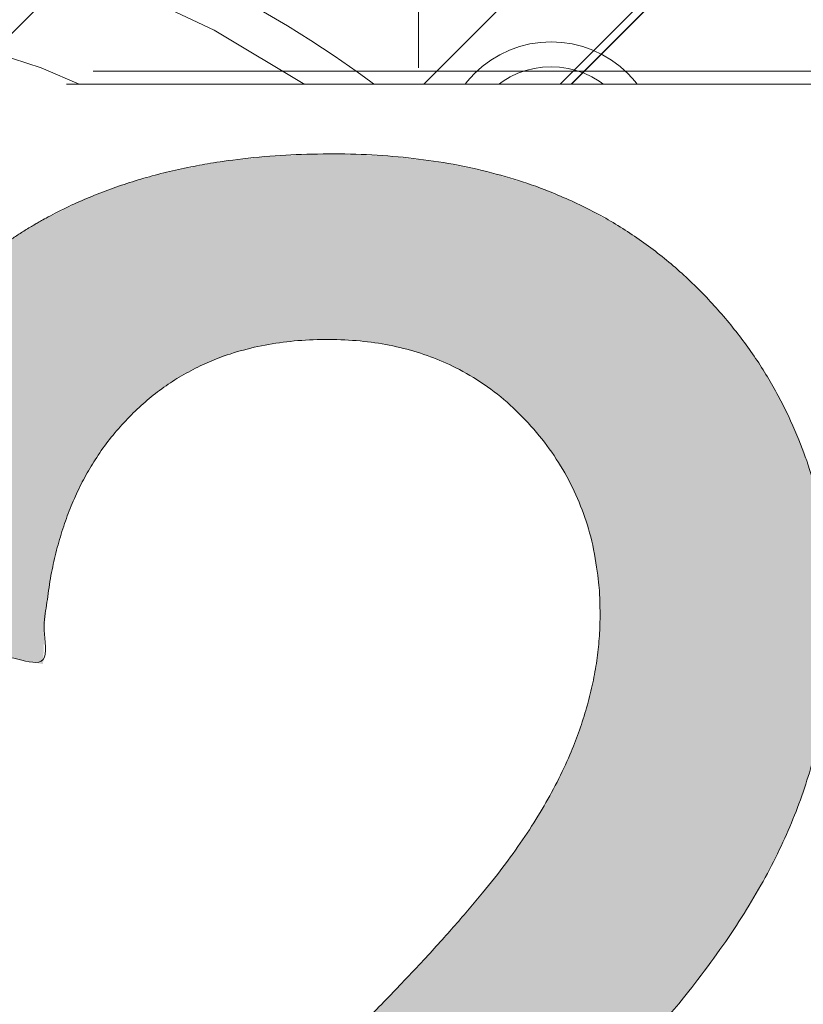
# Model space of a CAD drawing. Header units: inches. Extents: x -416 to -272, y -73 to 47.
# Tile 150 of 206: x -280.3 to -279.13, y -21.79 to -20.33. Entities that reach past the tile are written whole.
import ezdxf

# ---------------------------------------------------------------- set-up
doc = ezdxf.new("R2010")
doc.units = ezdxf.units.IN
doc.header["$LTSCALE"] = 32
doc.header["$MEASUREMENT"] = 0
doc.linetypes.add('Dash Style-1', pattern=[0.083328, 0.041656, -0.041672])
for name, color, linetype, lineweight in [('Black', 7, 'Continuous', 18), ('DashLine', 7, 'Continuous', 13), ('DashLineFill', 7, 'Dash Style-1', 13), ('Drawing', 7, 'Continuous', 18), ('Metal-DeskStructure', 7, 'Continuous', 13), ('None', 7, 'Continuous', 18), ('Plastic-BracketCover', 7, 'Continuous', 13), ('SolidLine', 7, 'Continuous', 15), ('Wood_1-H', 7, 'Continuous', 13)]:
    doc.layers.add(name, color=color, linetype=linetype, lineweight=lineweight)
pattern_1 = [(45, (0, 0), (-1.61301565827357, 1.935715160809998), []), (45, (-1.0608, 1.0608), (-0.4723460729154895, 0.4167612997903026), [])]

# ---------------------------------------------------------------- blocks, each defined once
blk = doc.blocks.new('Group-45')
at = {"layer": 'Plastic-BracketCover', "color": 7}
for points, knots in [([(1.38164285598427, 0.884128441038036), (1.463766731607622, 0.884128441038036), (1.549581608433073, 0.884128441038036), (1.553272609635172, 0.8804374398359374), (1.555118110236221, 0.8730554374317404), (1.55696180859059, 0.8619824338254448), (1.55696180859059, 0.8453729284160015), (1.555118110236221, 0.8342999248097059), (1.553272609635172, 0.8269179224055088), (1.549581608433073, 0.8232269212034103), (1.463766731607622, 0.8232269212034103), (1.38164285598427, 0.8232269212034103), (1.255227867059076, 0.7604808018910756), (1.128812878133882, 0.6977346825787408), (1.119585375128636, 0.6940436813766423), (1.112203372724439, 0.692198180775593), (1.106666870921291, 0.6958891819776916), (1.104821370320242, 0.7106531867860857), (1.104821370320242, 0.7327991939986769), (1.106666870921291, 0.7457176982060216), (1.10851237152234, 0.7530997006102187), (1.114048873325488, 0.7567907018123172), (1.117739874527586, 0.7586362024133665), (1.181408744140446, 0.789086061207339), (1.245077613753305, 0.8195359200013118), (1.263532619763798, 0.8287634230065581), (1.304133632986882, 0.8453729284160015), (1.324432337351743, 0.8546004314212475), (1.324432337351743, 0.8555231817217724), (1.324432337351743, 0.856445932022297), (1.28383402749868, 0.871209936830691), (1.246923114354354, 0.8896649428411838), (1.18233149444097, 0.9201148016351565), (1.117739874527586, 0.9505646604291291), (1.114048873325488, 0.9524101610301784), (1.10851237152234, 0.9561011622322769), (1.106666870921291, 0.963483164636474), (1.104821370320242, 0.9745561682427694), (1.104821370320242, 0.9967021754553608), (1.107589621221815, 1.016079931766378), (1.121430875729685, 1.013311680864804), (1.128812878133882, 1.009620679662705), (1.255227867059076, 0.9468745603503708), (1.38164285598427, 0.884128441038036)], [0, 0, 0, 0.05246714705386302, 0.05482524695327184, 0.05718334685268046, 0.05954144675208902, 0.06189954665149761, 0.06484717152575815, 0.06779479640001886, 0.07074242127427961, 0.07369004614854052, 0.1392739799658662, 0.1392739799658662, 0.251980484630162, 0.251980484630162, 0.259917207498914, 0.267853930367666, 0.2757906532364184, 0.2837273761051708, 0.2916640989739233, 0.2996008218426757, 0.307537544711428, 0.31547426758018, 0.31547426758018, 0.4512108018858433, 0.4512108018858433, 0.4908944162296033, 0.5305780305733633, 0.5305780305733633, 0.5322202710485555, 0.5322202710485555, 0.6091019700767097, 0.6091019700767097, 0.7421406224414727, 0.7421406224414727, 0.7498287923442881, 0.7575169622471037, 0.7652051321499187, 0.7728933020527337, 0.7836567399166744, 0.8051836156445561, 0.8159470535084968, 0.8159470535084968, 1, 1, 1]), ([(1.132503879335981, 0.670086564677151), (1.139885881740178, 0.670086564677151), (1.149113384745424, 0.6682410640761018), (1.154649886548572, 0.6645500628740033), (1.15834088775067, 0.6608590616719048), (1.15834088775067, 0.5759669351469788), (1.15834088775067, 0.4947658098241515), (1.23400551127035, 0.4947658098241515), (1.309670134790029, 0.4947658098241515), (1.309670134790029, 0.5722759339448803), (1.309670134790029, 0.6516315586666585), (1.313361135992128, 0.655322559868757), (1.318897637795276, 0.6590135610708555), (1.328123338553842, 0.6608590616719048), (1.341041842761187, 0.6608590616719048), (1.350269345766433, 0.6590135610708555), (1.355805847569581, 0.655322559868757), (1.359496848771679, 0.6516315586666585), (1.359496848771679, 0.5722759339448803), (1.359496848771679, 0.4947658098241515), (1.452693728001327, 0.4947658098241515), (1.547736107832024, 0.4947658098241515), (1.553272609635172, 0.4910766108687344), (1.555118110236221, 0.4836946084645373), (1.55696180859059, 0.4726216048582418), (1.55696180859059, 0.4560120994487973), (1.555118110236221, 0.4449390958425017), (1.553272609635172, 0.4375570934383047), (1.547736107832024, 0.4338660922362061), (1.338274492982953, 0.4338660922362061), (1.117739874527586, 0.4338660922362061), (1.106666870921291, 0.4486300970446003), (1.106666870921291, 0.5565900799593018), (1.106666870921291, 0.6608590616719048), (1.11035787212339, 0.6645500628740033), (1.115894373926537, 0.6682410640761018), (1.126967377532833, 0.670086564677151), (1.132503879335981, 0.670086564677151)], [0, 0, 0, 0.005581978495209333, 0.01116395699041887, 0.0167459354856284, 0.02232791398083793, 0.1451300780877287, 0.1451300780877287, 0.2595592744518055, 0.2595592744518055, 0.3767794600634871, 0.3795704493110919, 0.3823614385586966, 0.3851524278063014, 0.3879434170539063, 0.3900366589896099, 0.3921299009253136, 0.3942231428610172, 0.3963163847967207, 0.4842315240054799, 0.4842315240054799, 0.5899392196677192, 0.5920324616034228, 0.5941257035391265, 0.5962189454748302, 0.598312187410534, 0.5999867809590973, 0.6016613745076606, 0.6033359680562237, 0.6050105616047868, 0.7933998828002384, 0.80512203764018, 0.8168441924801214, 0.9765556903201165, 0.9824167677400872, 0.988277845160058, 0.994138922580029, 1, 1, 1]), ([(1.237695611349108, 0.3644410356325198), (1.272760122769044, 0.3644410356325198), (1.326277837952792, 0.3422950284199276), (1.363187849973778, 0.3016940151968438), (1.385333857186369, 0.2426397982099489), (1.385333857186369, 0.1752790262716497), (1.385333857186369, 0.1503647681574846), (1.465612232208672, 0.1503647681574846), (1.549581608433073, 0.1503647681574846), (1.553272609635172, 0.1466755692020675), (1.555118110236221, 0.1392935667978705), (1.55696180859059, 0.1282205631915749), (1.55696180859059, 0.1116110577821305), (1.555118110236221, 0.1005380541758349), (1.553272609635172, 0.09315605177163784), (1.549581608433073, 0.08946505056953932), (1.339197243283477, 0.08946505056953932), (1.119585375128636, 0.08946505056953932), (1.106666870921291, 0.1042290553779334), (1.106666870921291, 0.161438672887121), (1.106666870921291, 0.2241847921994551), (1.11035787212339, 0.2500218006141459), (1.117739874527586, 0.2869300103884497), (1.139885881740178, 0.3238400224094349), (1.171259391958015, 0.3515225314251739), (1.213704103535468, 0.3644410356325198), (1.237695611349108, 0.3644410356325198)], [0, 0, 0, 0.06626756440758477, 0.13253512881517, 0.1988026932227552, 0.2650702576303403, 0.3039664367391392, 0.3039664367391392, 0.4292971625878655, 0.4350595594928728, 0.4408219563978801, 0.4465843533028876, 0.4523467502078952, 0.456956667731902, 0.4615665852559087, 0.4661765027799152, 0.4707864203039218, 0.728938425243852, 0.745073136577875, 0.7612078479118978, 0.8451067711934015, 0.8709223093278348, 0.8967378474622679, 0.922553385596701, 0.948368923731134, 0.9741844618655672, 1, 1, 1]), ([(1.243232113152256, 0.3016940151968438), (1.215549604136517, 0.3016940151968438), (1.178641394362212, 0.2813935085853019), (1.162031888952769, 0.2518673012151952), (1.156495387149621, 0.2204937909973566), (1.156495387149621, 0.1771245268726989), (1.156495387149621, 0.1503647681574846), (1.24600036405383, 0.1503647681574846), (1.335505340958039, 0.1503647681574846), (1.335505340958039, 0.1771245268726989), (1.335505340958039, 0.2297212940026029), (1.322586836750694, 0.2666295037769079), (1.296751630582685, 0.2906210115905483), (1.263532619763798, 0.3016940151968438), (1.243232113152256, 0.3016940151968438)], [0, 0, 0, 0.05309765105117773, 0.1061953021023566, 0.1592929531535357, 0.2123906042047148, 0.29793681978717, 0.29793681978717, 0.5840684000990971, 0.5840684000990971, 0.6696146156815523, 0.7522109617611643, 0.8348073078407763, 0.917403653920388, 1, 1, 1]), ([(1.545890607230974, 0.02645157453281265), (1.549581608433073, 0.02645157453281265), (1.553272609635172, 0.02460607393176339), (1.555118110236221, 0.01722587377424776), (1.55696180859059, 0.004307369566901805), (1.55696180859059, -0.01414763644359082), (1.555118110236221, -0.02522064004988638), (1.553272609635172, -0.03260264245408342), (1.547736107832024, -0.03629364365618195), (1.542199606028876, -0.03813914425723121), (1.489603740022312, -0.05843965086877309), (1.437007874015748, -0.07874015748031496), (1.418552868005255, -0.08612215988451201), (1.389024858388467, -0.1008843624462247), (1.366878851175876, -0.1230303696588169), (1.355805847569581, -0.1525583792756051), (1.355805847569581, -0.1922366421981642), (1.355805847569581, -0.2116143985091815), (1.450848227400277, -0.2116143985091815), (1.549581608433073, -0.2116143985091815), (1.553272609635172, -0.2153035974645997), (1.555118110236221, -0.2226855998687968), (1.55696180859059, -0.2337586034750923), (1.55696180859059, -0.2503681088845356), (1.555118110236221, -0.2614411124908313), (1.553272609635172, -0.2688231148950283), (1.549581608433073, -0.2725141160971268), (1.338274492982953, -0.2725141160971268), (1.117739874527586, -0.2725141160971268), (1.106666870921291, -0.2577501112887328), (1.106666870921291, -0.202385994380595), (1.106666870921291, -0.137794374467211), (1.10851237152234, -0.1156483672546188), (1.11035787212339, -0.1064208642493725), (1.114048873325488, -0.08058565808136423), (1.13434937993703, -0.03998464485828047), (1.163877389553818, -0.01414763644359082), (1.202631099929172, 0.0006163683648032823), (1.246923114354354, 0.0006163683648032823), (1.28383312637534, -0.01230213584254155), (1.311515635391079, -0.03444814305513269), (1.329968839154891, -0.06766715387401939), (1.337350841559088, -0.08612215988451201), (1.342887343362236, -0.07504915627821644), (1.35765134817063, -0.05659415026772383), (1.377951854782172, -0.04183014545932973), (1.405634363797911, -0.0289116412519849), (1.422243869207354, -0.02152963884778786), (1.471148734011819, -0.001229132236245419), (1.520053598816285, 0.01907137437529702), (1.532972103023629, 0.02460607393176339), (1.544045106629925, 0.02645157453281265), (1.545890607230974, 0.02645157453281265)], [0, 0, 0, 0.004017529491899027, 0.008035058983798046, 0.01205258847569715, 0.01607011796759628, 0.02008764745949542, 0.02410517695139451, 0.02812270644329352, 0.03214023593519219, 0.03214023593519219, 0.07095094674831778, 0.07095094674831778, 0.08463415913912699, 0.09831737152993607, 0.1120005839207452, 0.1256837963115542, 0.138745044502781, 0.138745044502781, 0.202806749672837, 0.2052946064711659, 0.2077824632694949, 0.2102703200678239, 0.2127581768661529, 0.2147484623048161, 0.2167387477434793, 0.2187290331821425, 0.2207193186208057, 0.3326714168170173, 0.3396374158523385, 0.3466034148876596, 0.3918815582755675, 0.4075550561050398, 0.4232285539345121, 0.4232285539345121, 0.4666960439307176, 0.5101635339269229, 0.553631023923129, 0.5970985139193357, 0.640566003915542, 0.6840334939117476, 0.7275009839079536, 0.7709684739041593, 0.7709684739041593, 0.7980418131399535, 0.8251151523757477, 0.8521884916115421, 0.8792618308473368, 0.8792618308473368, 0.958132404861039, 0.958132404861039, 0.9790662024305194, 1, 1, 1])]:
    blk.add_open_spline(points, degree=2, knots=knots, dxfattribs=at)
blk = doc.blocks.new('1BRPFY-Leg_Plate (2D)')
at = {"layer": 'DashLineFill', "linetype": 'Continuous', "lineweight": 13}
h = blk.add_hatch(dxfattribs=at)
h.set_pattern_fill('Steel', color=253, style=0, pattern_type=2)
h.set_pattern_definition(pattern_1)
edge = h.paths.add_edge_path()
edge.add_arc((-1.704724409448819, 1.704724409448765), 0.1259842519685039, 90, 180, ccw=False)
edge.add_line((-1.704724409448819, 1.830708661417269), (1.704724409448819, 1.830708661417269))
edge.add_arc((1.704724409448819, 1.704724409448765), 0.1259842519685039, 0, 90, ccw=False)
edge.add_line((1.830708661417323, 1.704724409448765), (1.830708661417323, -1.704724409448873))
edge.add_arc((1.704724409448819, -1.704724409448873), 0.125984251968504, -89.99999999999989, 1.1368683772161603e-13, ccw=False)
edge.add_line((1.704724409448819, -1.830708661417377), (-1.704724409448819, -1.830708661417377))
edge.add_arc((-1.704724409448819, -1.704724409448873), 0.125984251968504, 180, 269.99999999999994, ccw=False)
edge.add_line((-1.830708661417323, -1.704724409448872), (-1.830708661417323, 1.704724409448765))
at = {"layer": 'SolidLine', "flags": 128}
for points in [[(1.279527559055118, 1.44094488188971), (1.295349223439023, 1.440167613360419), (1.31101851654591, 1.437843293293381), (1.326384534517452, 1.433994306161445), (1.341299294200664, 1.428657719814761), (1.355619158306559, 1.421884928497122), (1.369206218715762, 1.413741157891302), (1.381929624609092, 1.404304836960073), (1.393666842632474, 1.393666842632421), (1.404304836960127, 1.381929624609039), (1.413741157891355, 1.369206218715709), (1.421884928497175, 1.355619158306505), (1.428657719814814, 1.341299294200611), (1.433994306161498, 1.326384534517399), (1.437843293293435, 1.311018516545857), (1.440167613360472, 1.29534922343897), (1.440944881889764, 1.279527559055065), (1.440167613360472, 1.263705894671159), (1.437843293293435, 1.248036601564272), (1.433994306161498, 1.23267058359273), (1.428657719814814, 1.217755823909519), (1.421884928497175, 1.203435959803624), (1.413741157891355, 1.18984889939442), (1.404304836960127, 1.17712549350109), (1.393666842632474, 1.165388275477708), (1.381929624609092, 1.154750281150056), (1.369206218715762, 1.145313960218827), (1.355619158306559, 1.137170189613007), (1.341299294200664, 1.130397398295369), (1.326384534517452, 1.125060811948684), (1.31101851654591, 1.121211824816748), (1.295349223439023, 1.11888750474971), (1.279527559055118, 1.118110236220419), (1.263705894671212, 1.11888750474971), (1.248036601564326, 1.121211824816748), (1.232670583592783, 1.125060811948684), (1.217755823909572, 1.130397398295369), (1.203435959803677, 1.137170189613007), (1.189848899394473, 1.145313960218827), (1.177125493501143, 1.154750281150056), (1.165388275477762, 1.165388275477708), (1.154750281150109, 1.17712549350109), (1.14531396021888, 1.18984889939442), (1.137170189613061, 1.203435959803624), (1.130397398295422, 1.217755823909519), (1.125060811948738, 1.23267058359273), (1.121211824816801, 1.248036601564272), (1.118887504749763, 1.263705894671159), (1.118110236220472, 1.279527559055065), (1.118887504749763, 1.29534922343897), (1.121211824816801, 1.311018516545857), (1.125060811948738, 1.326384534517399), (1.130397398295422, 1.341299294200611), (1.137170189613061, 1.355619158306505), (1.14531396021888, 1.369206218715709), (1.154750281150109, 1.381929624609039), (1.165388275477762, 1.393666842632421), (1.177125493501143, 1.404304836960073), (1.189848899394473, 1.413741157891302), (1.203435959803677, 1.421884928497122), (1.217755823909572, 1.428657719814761), (1.232670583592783, 1.433994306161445), (1.248036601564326, 1.437843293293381), (1.263705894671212, 1.440167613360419)], [(0.7086614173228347, 0.9153543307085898), (0.728920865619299, 0.9143590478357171), (0.7489852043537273, 0.9113827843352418), (0.7686612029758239, 0.9064542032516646), (0.7877593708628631, 0.8996207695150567), (0.8060957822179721, 0.8909482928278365), (0.823493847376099, 0.8805202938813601), (0.8397860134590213, 0.868437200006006), (0.8548153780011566, 0.854815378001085), (0.8684372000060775, 0.8397860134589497), (0.8805202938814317, 0.8234938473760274), (0.8909482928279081, 0.8060957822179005), (0.8996207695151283, 0.7877593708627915), (0.9064542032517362, 0.7686612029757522), (0.9113827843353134, 0.7489852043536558), (0.9143590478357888, 0.7289208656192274), (0.9153543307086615, 0.7086614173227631), (0.9143590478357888, 0.6884019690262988), (0.9113827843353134, 0.6683376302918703), (0.9064542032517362, 0.6486616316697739), (0.8996207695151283, 0.6295634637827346), (0.8909482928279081, 0.6112270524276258), (0.8805202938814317, 0.5938289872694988), (0.8684372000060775, 0.5775368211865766), (0.8548153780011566, 0.5625074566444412), (0.8397860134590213, 0.5488856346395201), (0.823493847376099, 0.5368025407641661), (0.8060957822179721, 0.5263745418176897), (0.7877593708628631, 0.5177020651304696), (0.7686612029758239, 0.5108686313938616), (0.7489852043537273, 0.5059400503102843), (0.728920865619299, 0.502963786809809), (0.7086614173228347, 0.5019685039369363), (0.6884019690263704, 0.502963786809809), (0.668337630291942, 0.5059400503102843), (0.6486616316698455, 0.5108686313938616), (0.6295634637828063, 0.5177020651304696), (0.6112270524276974, 0.5263745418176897), (0.5938289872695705, 0.5368025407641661), (0.5775368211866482, 0.5488856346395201), (0.5625074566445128, 0.5625074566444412), (0.5488856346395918, 0.5775368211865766), (0.5368025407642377, 0.5938289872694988), (0.5263745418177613, 0.6112270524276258), (0.5177020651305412, 0.6295634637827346), (0.5108686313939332, 0.6486616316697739), (0.5059400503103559, 0.6683376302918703), (0.5029637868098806, 0.6884019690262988), (0.5019685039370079, 0.7086614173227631), (0.5029637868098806, 0.7289208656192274), (0.5059400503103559, 0.7489852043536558), (0.5108686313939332, 0.7686612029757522), (0.5177020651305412, 0.7877593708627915), (0.5263745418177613, 0.8060957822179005), (0.5368025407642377, 0.8234938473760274), (0.5488856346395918, 0.8397860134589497), (0.5625074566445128, 0.854815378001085), (0.5775368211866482, 0.868437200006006), (0.5938289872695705, 0.8805202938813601), (0.6112270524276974, 0.8909482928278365), (0.6295634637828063, 0.8996207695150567), (0.6486616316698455, 0.9064542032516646), (0.668337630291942, 0.9113827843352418), (0.6884019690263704, 0.9143590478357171)]]:
    blk.add_lwpolyline(points, close=True, dxfattribs=at)
at = {"layer": 'Plastic-BracketCover', "color": 7}
blk.add_blockref('Group-45', (0, 0), dxfattribs=at)
blk = doc.blocks.new('1BRPX8-Util_Bkt_Lg-F (2D)')
at = {"layer": 'DashLineFill', "linetype": 'Continuous', "lineweight": 13}
h = blk.add_hatch(dxfattribs=at)
h.set_pattern_fill('Steel', color=253, style=0, pattern_type=2)
h.set_pattern_definition(pattern_1)
edge = h.paths.add_edge_path()
edge.add_line((-4.468503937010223, 7.539370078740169), (-2.421259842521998, 7.539370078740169))
edge.add_line((-2.421259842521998, 7.539370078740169), (-2.421259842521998, 7.917322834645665))
edge.add_arc((-2.303149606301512, 7.91732283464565), 0.1181102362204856, 90.0000000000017, 179.9999999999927, ccw=False)
edge.add_line((-2.303149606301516, 8.035433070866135), (2.303149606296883, 8.035433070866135))
edge.add_arc((2.30314960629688, 7.917322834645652), 0.1181102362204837, 6.423306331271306e-12, 89.99999999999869, ccw=False)
edge.add_line((2.421259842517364, 7.917322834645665), (2.421259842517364, 7.539370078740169))
edge.add_line((2.421259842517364, 7.539370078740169), (4.46850393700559, 7.539370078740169))
edge.add_line((4.46850393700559, 7.539370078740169), (4.46850393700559, 7.405511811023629))
edge.add_line((4.46850393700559, 7.405511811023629), (3.129921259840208, 7.405511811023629))
edge.add_line((3.129921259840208, 7.405511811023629), (3.129921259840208, -2.011811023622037))
edge.add_line((3.129921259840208, -2.011811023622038), (4.46850393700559, -2.011811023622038))
edge.add_line((4.46850393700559, -2.011811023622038), (4.46850393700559, -2.145669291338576))
edge.add_line((4.46850393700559, -2.145669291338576), (2.421259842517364, -2.145669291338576))
edge.add_line((2.421259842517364, -2.145669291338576), (2.421259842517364, -2.523622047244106))
edge.add_arc((2.303149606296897, -2.523622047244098), 0.1181102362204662, 269.9999999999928, 359.9999999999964, ccw=False)
edge.add_line((2.303149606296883, -2.641732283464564), (-2.303149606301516, -2.641732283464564))
edge.add_arc((-2.303149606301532, -2.523622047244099), 0.1181102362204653, 180.0000000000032, 270.0000000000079, ccw=False)
edge.add_line((-2.421259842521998, -2.523622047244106), (-2.421259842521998, -2.145669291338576))
edge.add_line((-2.421259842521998, -2.145669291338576), (-4.468503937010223, -2.145669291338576))
edge.add_line((-4.468503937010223, -2.145669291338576), (-4.468503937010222, -2.011811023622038))
edge.add_line((-4.468503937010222, -2.011811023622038), (-3.129921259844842, -2.011811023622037))
edge.add_line((-3.129921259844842, -2.011811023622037), (-3.129921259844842, 7.405511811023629))
edge.add_line((-3.129921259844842, 7.405511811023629), (-4.468503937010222, 7.405511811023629))
edge.add_line((-4.468503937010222, 7.405511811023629), (-4.468503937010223, 7.539370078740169))
at = {"layer": 'SolidLine', "flags": 128}
blk.add_lwpolyline([(1.279527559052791, 1.40409055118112), (1.29212276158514, 1.403471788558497), (1.304596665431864, 1.401621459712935), (1.31682914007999, 1.398557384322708), (1.328702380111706, 1.39430907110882), (1.340102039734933, 1.388917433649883), (1.350918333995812, 1.382434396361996), (1.361047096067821, 1.37492239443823), (1.370390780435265, 1.36645377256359), (1.378859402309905, 1.357110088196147), (1.386371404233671, 1.346981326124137), (1.392854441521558, 1.336165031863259), (1.398246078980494, 1.324765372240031), (1.402494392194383, 1.312892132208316), (1.405558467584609, 1.300659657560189), (1.407408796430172, 1.288185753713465), (1.408027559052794, 1.275590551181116), (1.407408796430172, 1.262995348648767), (1.405558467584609, 1.250521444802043), (1.402494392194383, 1.238288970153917), (1.398246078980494, 1.226415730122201), (1.392854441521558, 1.215016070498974), (1.386371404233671, 1.204199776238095), (1.378859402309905, 1.194071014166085), (1.370390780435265, 1.184727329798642), (1.361047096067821, 1.176258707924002), (1.350918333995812, 1.168746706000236), (1.340102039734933, 1.162263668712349), (1.328702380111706, 1.156872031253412), (1.31682914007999, 1.152623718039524), (1.304596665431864, 1.149559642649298), (1.29212276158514, 1.147709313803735), (1.279527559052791, 1.147090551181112), (1.266932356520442, 1.147709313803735), (1.254458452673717, 1.149559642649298), (1.242225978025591, 1.152623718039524), (1.230352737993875, 1.156872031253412), (1.218953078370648, 1.162263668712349), (1.20813678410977, 1.168746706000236), (1.19800802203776, 1.176258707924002), (1.188664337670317, 1.184727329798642), (1.180195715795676, 1.194071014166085), (1.172683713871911, 1.204199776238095), (1.166200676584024, 1.215016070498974), (1.160809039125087, 1.226415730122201), (1.156560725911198, 1.238288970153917), (1.153496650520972, 1.250521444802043), (1.15164632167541, 1.262995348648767), (1.151027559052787, 1.275590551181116), (1.15164632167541, 1.288185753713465), (1.153496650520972, 1.300659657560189), (1.156560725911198, 1.312892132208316), (1.160809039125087, 1.324765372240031), (1.166200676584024, 1.336165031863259), (1.172683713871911, 1.346981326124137), (1.180195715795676, 1.357110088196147), (1.188664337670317, 1.36645377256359), (1.19800802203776, 1.37492239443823), (1.20813678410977, 1.382434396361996), (1.218953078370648, 1.388917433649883), (1.230352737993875, 1.39430907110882), (1.242225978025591, 1.398557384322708), (1.254458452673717, 1.401621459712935), (1.266932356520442, 1.403471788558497)], close=True, dxfattribs=at)
blk.add_lwpolyline([(0.4571237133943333, 1.081177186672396), (0.4952337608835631, 1.104019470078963), (0.5353992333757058, 1.123016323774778), (0.5772333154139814, 1.137984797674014), (0.6203331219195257, 1.148780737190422), (0.6642835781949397, 1.155300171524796), (0.7086614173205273, 1.157480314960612), (0.7530392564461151, 1.155300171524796), (0.7969897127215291, 1.148780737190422), (0.8400895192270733, 1.137984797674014), (0.881923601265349, 1.123016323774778), (0.9220890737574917, 1.104019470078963), (0.9601991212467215, 1.081177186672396), (0.995886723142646, 1.054709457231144), (1.02880818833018, 1.024871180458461), (1.058646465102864, 0.9919497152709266), (1.085114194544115, 0.9562621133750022), (1.107956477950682, 0.9181520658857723), (1.126953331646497, 0.8779865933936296), (1.141921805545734, 0.836152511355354), (1.152717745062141, 0.7930527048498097), (1.159237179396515, 0.7491022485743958), (1.161417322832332, 0.704724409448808), (1.159237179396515, 0.6603465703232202), (1.152717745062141, 0.6163961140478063), (1.141921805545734, 0.573296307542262), (1.126953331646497, 0.5314622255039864), (1.107956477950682, 0.4912967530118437), (1.085114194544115, 0.4531867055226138), (1.058646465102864, 0.4174991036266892), (1.02880818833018, 0.3845776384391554), (0.995886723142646, 0.3547393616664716), (0.9601991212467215, 0.3282716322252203), (0.9220890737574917, 0.3054293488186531), (0.881923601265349, 0.2864324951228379), (0.8400895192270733, 0.2714640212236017), (0.7969897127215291, 0.2606680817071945), (0.7530392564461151, 0.2541486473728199), (0.7086614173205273, 0.2519685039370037), (0.6642835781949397, 0.2541486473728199), (0.6203331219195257, 0.2606680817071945), (0.5772333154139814, 0.2714640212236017), (0.5353992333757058, 0.2864324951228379), (0.4952337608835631, 0.3054293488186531), (0.4571237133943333, 0.3282716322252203)], dxfattribs=at)
blk = doc.blocks.new('Slate-LegBrace (2D)')
at = {"layer": 'DashLineFill', "linetype": 'Continuous', "lineweight": 13}
h = blk.add_hatch(dxfattribs=at)
h.set_pattern_fill('Steel', color=253, style=0, pattern_type=2)
h.set_pattern_definition(pattern_1)
edge = h.paths.add_edge_path()
edge.add_line((-2.199587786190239, 0.1351515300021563), (-1.374775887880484, 0.1351515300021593))
edge.add_arc((3.774758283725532e-15, 0.01355418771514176), 1.380142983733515, 5.054592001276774, 174.9454079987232, ccw=False)
edge.add_line((1.374775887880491, 0.1351515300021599), (2.199718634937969, 0.1351515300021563))
edge.add_arc((6.542437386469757e-05, 0.01705725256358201), 2.202821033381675, 3.073127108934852, 176.9268728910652)
h = blk.add_hatch(dxfattribs=at)
h.set_pattern_fill('Steel', color=253, style=0, pattern_type=2)
h.set_pattern_definition(pattern_1)
edge = h.paths.add_edge_path()
edge.add_line((-2.191696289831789, 0.2375138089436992), (-1.463739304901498, 0.2375137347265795))
edge.add_arc((6.542437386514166e-05, 0.01704129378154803), 1.480314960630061, 8.565281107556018, 171.4347188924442, ccw=False)
edge.add_line((1.463870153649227, 0.2375137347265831), (2.191827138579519, 0.2375138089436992))
edge.add_line((2.191827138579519, 0.2375138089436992), (2.19971863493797, 0.1351515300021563))
edge.add_line((2.19971863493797, 0.1351515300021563), (1.374775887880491, 0.1351515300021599))
edge.add_arc((3.33066907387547e-15, 0.01355418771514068), 1.380142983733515, 5.054592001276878, 174.9454079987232)
edge.add_line((-1.374775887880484, 0.1351515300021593), (-2.19958778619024, 0.1351515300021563))
edge.add_line((-2.19958778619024, 0.1351515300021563), (-2.191696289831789, 0.2375138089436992))
h = blk.add_hatch(dxfattribs=at)
h.set_pattern_fill('Steel', color=253, style=0, pattern_type=2)
h.set_pattern_definition(pattern_1)
h.paths.add_polyline_path([(1.486912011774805, 0.237513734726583), (1.486912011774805, 0.2775137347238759), (1.542840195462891, 0.277513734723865), (1.542840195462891, 0.5187637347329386), (2.12119046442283, 0.5187637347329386), (2.12119046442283, 0.2775137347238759), (2.177118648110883, 0.2775137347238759), (2.177118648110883, 0.237513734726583)])
at = {"layer": 'DashLineFill', "flags": 128}
for points in [[(-2.199587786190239, 0.1351515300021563), (-1.374775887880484, 0.1351515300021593, -0.9154551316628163), (1.374775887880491, 0.1351515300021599), (2.199718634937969, 0.1351515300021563, 0.9477524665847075)], [(-2.191696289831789, 0.2375138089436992), (-1.463739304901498, 0.2375137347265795, -0.8606629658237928), (1.463870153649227, 0.2375137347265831), (2.191827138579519, 0.2375138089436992), (2.19971863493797, 0.1351515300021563), (1.374775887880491, 0.1351515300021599, 0.9154551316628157), (-1.374775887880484, 0.1351515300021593), (-2.19958778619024, 0.1351515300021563)]]:
    blk.add_lwpolyline(points, format="xyb", close=True, dxfattribs=at)
blk.add_lwpolyline([(1.486912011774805, 0.237513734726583), (1.486912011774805, 0.2775137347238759), (1.542840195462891, 0.277513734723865), (1.542840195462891, 0.5187637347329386), (2.12119046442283, 0.5187637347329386), (2.12119046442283, 0.2775137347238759), (2.177118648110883, 0.2775137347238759), (2.177118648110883, 0.237513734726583)], close=True, dxfattribs=at)
blk = doc.blocks.new('TLLegSleeve (2D)')
at = {"layer": 'DashLineFill', "linetype": 'Continuous', "lineweight": 13}
h = blk.add_hatch(dxfattribs=at)
h.set_pattern_fill('Steel', color=253, style=0, pattern_type=2)
h.set_pattern_definition(pattern_1)
edge = h.paths.add_edge_path()
edge.add_line((1.08267716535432, 1.402343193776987), (1.08267716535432, 2.913385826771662))
edge.add_arc((-1.707523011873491e-13, 2.913385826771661), 1.08267716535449, 4.479377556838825e-14, 180)
edge.add_line((-1.082677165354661, 2.913385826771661), (-1.08267716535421, 1.402343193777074))
edge.add_arc((-1.332267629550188e-15, 2.886579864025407e-15), 1.771653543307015, 127.6698869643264, 412.330113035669)
edge.add_line((1.08267716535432, 1.402343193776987), (1.08267716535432, 1.402343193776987))
edge = h.paths.add_edge_path()
edge.add_arc((1.665334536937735e-15, 2.91338582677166), 0.7480314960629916, 0, 180, ccw=False)
edge.add_arc((1.665334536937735e-15, 2.91338582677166), 0.7480314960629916, 180, 360, ccw=False)
edge = h.paths.add_edge_path()
edge.add_arc((-1.723066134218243e-13, 9.149983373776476e-17), 1.437007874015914, 0, 180, ccw=False)
edge.add_arc((-1.723066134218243e-13, 5.70119602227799e-16), 1.437007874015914, 180, 360, ccw=False)
at = {"layer": 'DashLine', "color": 8, "flags": 128}
blk.add_lwpolyline([(0.6327836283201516, 1.527674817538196), (0.7794749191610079, 1.458295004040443), (0.9186594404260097, 1.374871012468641), (1.048996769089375, 1.278206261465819), (1.169231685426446, 1.169231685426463), (1.278206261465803, 1.048996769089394), (1.374871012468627, 0.9186594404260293), (1.458295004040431, 0.7794749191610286), (1.527674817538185, 0.6327836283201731), (1.582342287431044, 0.4799982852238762), (1.621770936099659, 0.3225902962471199), (1.64558104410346, 0.1620755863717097), (1.653543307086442, 1.118599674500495e-14), (1.645581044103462, -0.1620755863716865), (1.621770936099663, -0.3225902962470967), (1.582342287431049, -0.4799982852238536), (1.527674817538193, -0.6327836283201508), (1.45829500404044, -0.7794749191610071), (1.374871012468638, -0.9186594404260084), (1.278206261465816, -1.048996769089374), (1.169231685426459, -1.169231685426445), (1.048996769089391, -1.278206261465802), (0.918659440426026, -1.374871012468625), (0.7794749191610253, -1.458295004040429)], dxfattribs=at)
at = {"layer": 'DashLineFill', "flags": 128}
for points in [[(1.08267716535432, 1.402343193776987), (1.08267716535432, 2.913385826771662, 0.9999999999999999), (-1.082677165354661, 2.913385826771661), (-1.08267716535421, 1.402343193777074, 2.931618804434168), (1.08267716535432, 1.402343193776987)], [(-1.437007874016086, 3.308097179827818e-16, -0.9999999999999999), (1.437007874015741, 3.308097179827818e-16, -0.9999999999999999)]]:
    blk.add_lwpolyline(points, format="xyb", close=True, dxfattribs=at)
blk = doc.blocks.new('Group-47')
at = {"layer": 'SolidLine', "flags": 128}
blk.add_lwpolyline([(61.27952755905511, -8.30708661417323, -0.414213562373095), (62.99212598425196, -6.594488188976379, -0.414213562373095), (64.70472440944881, -8.30708661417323, -0.414213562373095), (62.99212598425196, -10.01968503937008, -0.414213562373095)], format="xyb", close=True, dxfattribs=at)
at = {"layer": 'Wood_1-H', "color": 7}
for name in ['1BRPX8-Util_Bkt_Lg-F (2D)', 'TLLegSleeve (2D)', 'Slate-LegBrace (2D)', '1BRPFY-Leg_Plate (2D)']:
    blk.add_blockref(name, (62.99212598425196, -8.30708661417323), dxfattribs=at)
blk = doc.blocks.new('Group-49')
at = {"layer": 'Metal-DeskStructure', "color": 7, "flags": 128}
blk.add_lwpolyline([(0.8051100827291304, 0.3242076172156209), (0.6569804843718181, -0.1001143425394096), (0.9545622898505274, -0.1001143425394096)], close=True, dxfattribs=at)
at = {"layer": 'Metal-DeskStructure', "color": 7}
blk.add_open_spline([(1.174112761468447, -0.3918349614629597), (1.184693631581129, -0.4210075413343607), (1.168822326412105, -0.4369198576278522), (1.14501536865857, -0.439571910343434), (1.104014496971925, -0.439571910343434), (1.078886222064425, -0.4369198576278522), (1.066982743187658, -0.4329417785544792), (1.060369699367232, -0.4236595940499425), (1.057724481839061, -0.4170294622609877), (1.021353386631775, -0.3010040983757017), (0.9849822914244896, -0.1849787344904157), (0.807093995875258, -0.1849787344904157), (0.6292057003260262, -0.1849787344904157), (0.5941572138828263, -0.2996780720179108), (0.5591087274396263, -0.4143774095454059), (0.5564635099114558, -0.4210075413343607), (0.5498504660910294, -0.4302897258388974), (0.5379469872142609, -0.4369198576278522), (0.5141400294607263, -0.439571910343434), (0.477108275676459, -0.439571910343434), (0.4519787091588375, -0.4355938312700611), (0.4427204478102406, -0.4249856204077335), (0.4427204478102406, -0.4050952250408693), (0.4480108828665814, -0.3905089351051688), (0.5915119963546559, 0.0006630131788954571), (0.7350131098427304, 0.3918349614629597), (0.7376583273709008, 0.3971390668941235), (0.7469165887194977, 0.4037691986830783), (0.7627866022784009, 0.4077472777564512), (0.789238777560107, 0.4090720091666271), (0.8302396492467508, 0.4090720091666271), (0.8580131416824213, 0.4077472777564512), (0.8752070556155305, 0.4037691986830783), (0.8844653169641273, 0.3971390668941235), (0.8871105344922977, 0.3918349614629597), (1.030611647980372, 0), (1.174112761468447, -0.3918349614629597)], degree=2, knots=[0, 0, 0, 0.01595318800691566, 0.02392978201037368, 0.03190637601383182, 0.03938443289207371, 0.04686248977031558, 0.05434054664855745, 0.06181860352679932, 0.06181860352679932, 0.1891978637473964, 0.1891978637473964, 0.3755520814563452, 0.3755520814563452, 0.5011946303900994, 0.5011946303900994, 0.5086726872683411, 0.5161507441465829, 0.5236288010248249, 0.5311068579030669, 0.5385854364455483, 0.5460640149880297, 0.5535425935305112, 0.5610211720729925, 0.5610211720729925, 0.7618481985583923, 0.7618481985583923, 0.7647050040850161, 0.7675618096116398, 0.7704186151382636, 0.7732754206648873, 0.7763226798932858, 0.7793699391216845, 0.7824171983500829, 0.7854644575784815, 0.7854644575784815, 1, 1, 1], dxfattribs=at)
blk = doc.blocks.new('TL14_lower_leg (2D)')
at = {"layer": 'DashLine', "flags": 128}
blk.add_lwpolyline([(0.3999985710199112, 1.318618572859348), (0.5273196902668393, 1.27306234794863), (0.649562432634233, 1.215245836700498), (0.7655495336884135, 1.14572584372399), (0.8741639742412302, 1.065171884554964), (0.9743597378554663, 0.9743597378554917), (1.065171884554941, 0.8741639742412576), (1.14572584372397, 0.7655495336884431), (1.215245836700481, 0.6495624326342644), (1.273062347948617, 0.5273196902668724), (1.318618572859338, 0.3999985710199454), (1.351475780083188, 0.2688252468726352), (1.371317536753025, 0.1350629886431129), (1.377952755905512, 1.783045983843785e-14)], dxfattribs=at)
blk.add_lwpolyline([(0.7086614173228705, 0.8700787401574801), (0.7244830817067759, 0.8693014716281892), (0.7401523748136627, 0.8669771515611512), (0.7555183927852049, 0.8631281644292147), (0.7704331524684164, 0.8577915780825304), (0.784753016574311, 0.8510187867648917), (0.7983400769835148, 0.8428750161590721), (0.8110634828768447, 0.8334386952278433), (0.8228007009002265, 0.8228007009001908), (0.8334386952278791, 0.8110634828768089), (0.842875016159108, 0.7983400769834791), (0.8510187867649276, 0.7847530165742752), (0.8577915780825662, 0.7704331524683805), (0.8631281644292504, 0.7555183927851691), (0.866977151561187, 0.740152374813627), (0.8693014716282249, 0.72448308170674), (0.870078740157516, 0.7086614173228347), (0.8693014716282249, 0.6928397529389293), (0.866977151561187, 0.6771704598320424), (0.8631281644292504, 0.6618044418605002), (0.8577915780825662, 0.6468896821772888), (0.8510187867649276, 0.6325698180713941), (0.842875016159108, 0.6189827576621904), (0.8334386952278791, 0.6062593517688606), (0.8228007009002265, 0.5945221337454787), (0.8110634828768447, 0.5838841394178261), (0.7983400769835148, 0.5744478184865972), (0.784753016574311, 0.5663040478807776), (0.7704331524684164, 0.559531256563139), (0.7555183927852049, 0.5541946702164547), (0.7401523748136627, 0.5503456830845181), (0.7244830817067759, 0.5480213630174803), (0.7086614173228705, 0.5472440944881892), (0.6928397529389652, 0.5480213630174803), (0.6771704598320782, 0.5503456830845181), (0.6618044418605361, 0.5541946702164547), (0.6468896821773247, 0.559531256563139), (0.63256981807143, 0.5663040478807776), (0.6189827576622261, 0.5744478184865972), (0.6062593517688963, 0.5838841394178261), (0.5945221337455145, 0.5945221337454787), (0.5838841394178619, 0.6062593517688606), (0.5744478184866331, 0.6189827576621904), (0.5663040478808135, 0.6325698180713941), (0.5595312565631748, 0.6468896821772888), (0.5541946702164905, 0.6618044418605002), (0.5503456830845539, 0.6771704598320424), (0.548021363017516, 0.6928397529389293), (0.5472440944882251, 0.7086614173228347), (0.548021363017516, 0.72448308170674), (0.5503456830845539, 0.740152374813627), (0.5541946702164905, 0.7555183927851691), (0.5595312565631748, 0.7704331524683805), (0.5663040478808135, 0.7847530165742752), (0.5744478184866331, 0.7983400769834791), (0.5838841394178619, 0.8110634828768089), (0.5945221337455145, 0.8228007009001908), (0.6062593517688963, 0.8334386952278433), (0.6189827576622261, 0.8428750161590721), (0.63256981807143, 0.8510187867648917), (0.6468896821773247, 0.8577915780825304), (0.6618044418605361, 0.8631281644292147), (0.6771704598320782, 0.8669771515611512), (0.6928397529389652, 0.8693014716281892)], close=True, dxfattribs=at)
at = {"layer": 'Metal-DeskStructure', "color": 7}
blk.add_blockref('Group-49', (0, 0), dxfattribs=at)
blk = doc.blocks.new('Group-50')
at = {"layer": 'DashLineFill', "linetype": 'Continuous', "lineweight": 13}
h = blk.add_hatch(dxfattribs=at)
h.set_pattern_fill('Steel', color=253, style=0, pattern_type=2)
h.set_pattern_definition(pattern_1)
h.paths.add_polyline_path([(-2.066929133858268, 1.397637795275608), (2.066929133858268, 1.397637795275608), (2.066929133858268, 0.1377952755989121), (2.106299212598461, 0.1377952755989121), (2.106299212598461, -0.1377952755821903), (2.066929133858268, -0.1377952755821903), (2.066929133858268, -5.275590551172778), (2.106299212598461, -5.275590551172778), (2.106299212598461, -5.55118110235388), (2.066929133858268, -5.55118110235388), (2.066929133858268, -5.82677165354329), (-2.066929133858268, -5.82677165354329), (-2.066929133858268, -5.55118110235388), (-2.106299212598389, -5.55118110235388), (-2.106299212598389, -5.275590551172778), (-2.066929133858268, -5.275590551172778), (-2.066929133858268, -0.1377952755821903), (-2.106299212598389, -0.1377952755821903), (-2.106299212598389, 0.1377952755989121), (-2.066929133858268, 0.1377952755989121)])
at = {"layer": 'DashLineFill', "flags": 128}
blk.add_lwpolyline([(-2.066929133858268, 1.397637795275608), (2.066929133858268, 1.397637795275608), (2.066929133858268, 0.1377952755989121), (2.106299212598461, 0.1377952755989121), (2.106299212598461, -0.1377952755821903), (2.066929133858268, -0.1377952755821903), (2.066929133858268, -5.275590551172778), (2.106299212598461, -5.275590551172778), (2.106299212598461, -5.55118110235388), (2.066929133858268, -5.55118110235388), (2.066929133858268, -5.82677165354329), (-2.066929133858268, -5.82677165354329), (-2.066929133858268, -5.55118110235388), (-2.106299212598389, -5.55118110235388), (-2.106299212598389, -5.275590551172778), (-2.066929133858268, -5.275590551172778), (-2.066929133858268, -0.1377952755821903), (-2.106299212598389, -0.1377952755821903), (-2.106299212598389, 0.1377952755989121), (-2.066929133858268, 0.1377952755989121)], close=True, dxfattribs=at)
blk = doc.blocks.new('TL14_upper_leg (2D)')
at = {"layer": 'DashLine', "flags": 128}
blk.add_lwpolyline([(0.4670545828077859, 1.127569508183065), (0.5753267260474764, 1.076360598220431), (0.6780581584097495, 1.01478574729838), (0.7742595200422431, 0.9434379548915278), (0.8630043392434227, 0.8630043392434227), (0.9434379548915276, 0.7742595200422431), (1.01478574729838, 0.6780581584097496), (1.076360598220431, 0.5753267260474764), (1.127569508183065, 0.467054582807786), (1.167919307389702, 0.3542844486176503), (1.197021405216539, 0.2381023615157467), (1.214595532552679, 0.1196272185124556), (1.22047244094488, 7.47323834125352e-17)], dxfattribs=at)
at = {"layer": 'DashLine', "color": 7}
blk.add_blockref('Group-50', (0, 0), dxfattribs=at)
blk = doc.blocks.new('1BRPT9-Bracket (2D)')
at = {"layer": 'DashLineFill', "linetype": 'Continuous', "lineweight": 13}
h = blk.add_hatch(dxfattribs=at)
h.set_pattern_fill('Steel', color=253, style=0, pattern_type=2)
h.set_pattern_definition(pattern_1)
edge = h.paths.add_edge_path()
edge.add_line((-2.32206875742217, -8.74015748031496), (-2.32206875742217, 8.740157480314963))
edge.add_line((-2.32206875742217, 8.740157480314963), (1.677931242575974, 8.740157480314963))
edge.add_arc((1.677931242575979, 8.488188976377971), 0.2519685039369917, -3.979039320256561e-12, 90.0000000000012, ccw=False)
edge.add_line((1.929899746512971, 8.488188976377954), (1.929899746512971, 7.480314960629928))
edge.add_line((1.929899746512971, 7.480314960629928), (2.323600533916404, 7.461135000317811))
edge.add_line((2.323600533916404, 7.461135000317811), (2.323600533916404, -7.480314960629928))
edge.add_line((2.323600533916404, -7.480314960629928), (1.929899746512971, -7.480314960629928))
edge.add_line((1.929899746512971, -7.480314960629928), (1.929899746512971, -8.488188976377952))
edge.add_arc((1.677931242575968, -8.488188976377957), 0.2519685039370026, -90.00000000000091, 1.0800249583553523e-12, ccw=False)
edge.add_line((1.677931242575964, -8.74015748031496), (-2.32206875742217, -8.74015748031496))
blk = doc.blocks.new('Group-73')
at = {"layer": 'Metal-DeskStructure', "linetype": 'Continuous', "lineweight": 0, "true_color": 0xff0000}
blk.add_hatch(color=1, dxfattribs=at).paths.add_polyline_path([(1.696691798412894, -0.9301181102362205), (1.696691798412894, -1.274606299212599), (0.1120461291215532, -1.274606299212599), (0.1117940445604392, -1.244883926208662), (0.1126520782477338, -1.21546436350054), (0.1146202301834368, -1.186347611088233), (0.1176985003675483, -1.15753366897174), (0.1218868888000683, -1.129022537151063), (0.1271853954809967, -1.1008142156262), (0.1335940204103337, -1.072908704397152), (0.1411127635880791, -1.045306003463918), (0.1549813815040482, -1.000302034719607), (0.1707507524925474, -0.9557186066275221), (0.1884208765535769, -0.9115557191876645), (0.2079917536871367, -0.8678133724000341), (0.2294633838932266, -0.8244915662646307), (0.2528357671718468, -0.7815903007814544), (0.2781089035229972, -0.7391095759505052), (0.3052827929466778, -0.6970493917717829), (0.3357030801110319, -0.6545855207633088), (0.3707154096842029, -0.6108937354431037), (0.4103197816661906, -0.5659740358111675), (0.4545161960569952, -0.5198264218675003), (0.5033046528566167, -0.4724508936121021), (0.556685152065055, -0.4238474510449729), (0.6146576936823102, -0.3740160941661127), (0.6772222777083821, -0.3229568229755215), (0.7737142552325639, -0.2345473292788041), (0.8618799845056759, -0.1517895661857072), (0.941719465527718, -0.07468353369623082), (1.013232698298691, -0.003229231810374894), (1.076419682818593, 0.06257333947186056), (1.131280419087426, 0.1227241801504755), (1.177814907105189, 0.17722329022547), (1.216023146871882, 0.226070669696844), (1.247940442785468, 0.2720417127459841), (1.275602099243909, 0.3179118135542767), (1.299008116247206, 0.3636809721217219), (1.318158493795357, 0.4093491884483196), (1.333053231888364, 0.4549164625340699), (1.343692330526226, 0.5003827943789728), (1.350075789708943, 0.5457481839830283), (1.352203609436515, 0.5910126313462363), (1.350445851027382, 0.633224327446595), (1.345172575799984, 0.6737371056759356), (1.33638378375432, 0.7125509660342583), (1.32407947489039, 0.7496659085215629), (1.308259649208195, 0.7850819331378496), (1.288924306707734, 0.8187990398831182), (1.266073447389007, 0.8508172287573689), (1.239707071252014, 0.8811364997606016), (1.21053162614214, 0.9087644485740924), (1.179253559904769, 0.9327086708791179), (1.1458728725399, 0.9529691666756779), (1.110389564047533, 0.9695459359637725), (1.072803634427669, 0.9824389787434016), (1.033115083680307, 0.9916482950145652), (0.9913239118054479, 0.9971738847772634), (0.9474301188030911, 0.9990157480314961), (0.9007274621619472, 0.9970140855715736), (0.8564301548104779, 0.9910090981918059), (0.814538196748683, 0.9810007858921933), (0.7750515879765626, 0.9669891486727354), (0.7379703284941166, 0.9489741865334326), (0.7032944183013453, 0.9269558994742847), (0.6710238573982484, 0.9009342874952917), (0.6411586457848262, 0.8709093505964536), (0.6142706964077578, 0.8373520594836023), (0.5909319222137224, 0.8007333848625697), (0.5711423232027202, 0.7610533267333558), (0.5549018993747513, 0.7183118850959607), (0.5422106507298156, 0.6725090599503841), (0.5330685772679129, 0.6236448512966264), (0.5274756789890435, 0.5717192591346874), (0.5254319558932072, 0.516732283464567), (0.1809437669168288, 0.5856299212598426), (0.1914063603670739, 0.6671096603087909), (0.2071842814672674, 0.7436104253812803), (0.2282775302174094, 0.8151322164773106), (0.2546861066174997, 0.8816750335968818), (0.2864100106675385, 0.943238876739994), (0.3234492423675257, 0.9998237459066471), (0.3658038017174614, 1.051429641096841), (0.4134736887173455, 1.098056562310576), (0.4659542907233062, 1.139435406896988), (0.5227409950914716, 1.175297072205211), (0.5838338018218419, 1.205641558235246), (0.6492327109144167, 1.230468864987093), (0.7189377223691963, 1.249778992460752), (0.7929488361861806, 1.263571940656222), (0.8712660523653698, 1.271847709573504), (0.9538893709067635, 1.274606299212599), (1.037496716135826, 1.271486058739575), (1.116612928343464, 1.262125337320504), (1.191238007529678, 1.246524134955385), (1.261371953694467, 1.22468245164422), (1.327014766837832, 1.196600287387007), (1.388166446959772, 1.162277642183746), (1.444826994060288, 1.121714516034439), (1.496996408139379, 1.074910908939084), (1.543800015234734, 1.023481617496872), (1.584363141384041, 0.9690414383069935), (1.618685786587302, 0.9115903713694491), (1.646767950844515, 0.8511284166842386), (1.66860963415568, 0.7876555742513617), (1.684210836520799, 0.7211718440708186), (1.69357155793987, 0.6516772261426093), (1.696691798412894, 0.5791717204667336), (1.695766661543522, 0.5418296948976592), (1.692991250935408, 0.5046222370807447), (1.688365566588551, 0.46754934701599), (1.681889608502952, 0.4306110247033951), (1.67356337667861, 0.3938072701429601), (1.663386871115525, 0.3571380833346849), (1.651360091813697, 0.3206034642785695), (1.637483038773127, 0.284203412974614), (1.621452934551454, 0.2476351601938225), (1.602967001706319, 0.2105959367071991), (1.582025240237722, 0.1730857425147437), (1.558627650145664, 0.1351045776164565), (1.532774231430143, 0.09665244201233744), (1.50446498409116, 0.05772933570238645), (1.473699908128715, 0.01833525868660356), (1.440479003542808, -0.02152978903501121), (1.403490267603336, -0.06341332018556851), (1.361421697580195, -0.108862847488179), (1.314273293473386, -0.1578783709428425), (1.262045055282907, -0.2104598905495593), (1.20473698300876, -0.2666074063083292), (1.142349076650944, -0.3263209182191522), (1.07488133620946, -0.3896004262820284), (1.002333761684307, -0.4564459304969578), (0.939382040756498, -0.5112058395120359), (0.8829399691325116, -0.5613736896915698), (0.8330075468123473, -0.6069494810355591), (0.789584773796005, -0.6479332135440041), (0.7526716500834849, -0.6843248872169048), (0.7222681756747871, -0.716124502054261), (0.6983743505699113, -0.7433320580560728), (0.6809901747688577, -0.7659475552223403), (0.6671720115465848, -0.7862922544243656), (0.6539762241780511, -0.8066874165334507), (0.6414028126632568, -0.8271330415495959), (0.6294517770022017, -0.8476291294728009), (0.6181231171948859, -0.8681756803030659), (0.6074168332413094, -0.8887726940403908), (0.5973329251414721, -0.9094201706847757), (0.5878713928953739, -0.9301181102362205)])
at = {"layer": 'Metal-DeskStructure', "color": 7}
blk.add_open_spline([(1.696691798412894, -0.9301181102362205), (1.696691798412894, -1.102362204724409), (1.696691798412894, -1.274606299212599), (0.9043689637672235, -1.274606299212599), (0.1120461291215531, -1.274606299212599), (0.1088175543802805, -1.155111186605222), (0.1411127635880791, -1.045306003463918), (0.192785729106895, -0.8644490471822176), (0.4177798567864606, -0.5296497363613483), (0.6772222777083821, -0.3229568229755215), (1.079842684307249, 0.04198461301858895), (1.352203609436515, 0.410156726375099), (1.352203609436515, 0.763257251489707), (1.127210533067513, 0.999015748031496), (0.7558087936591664, 0.999015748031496), (0.5265084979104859, 0.742802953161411), (0.5254319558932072, 0.516732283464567), (0.353187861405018, 0.5511811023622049), (0.1809437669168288, 0.5856299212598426), (0.2121634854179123, 0.9215068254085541), (0.614783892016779, 1.274606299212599), (1.297301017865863, 1.274606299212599), (1.696691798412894, 0.8752155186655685), (1.696691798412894, 0.4295344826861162), (1.57827427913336, 0.1388723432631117), (1.302683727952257, -0.1819319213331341), (1.002333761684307, -0.4564459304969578), (0.737507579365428, -0.6846696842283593), (0.6244727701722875, -0.8472254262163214), (0.5878713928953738, -0.9301181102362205), (1.142281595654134, -0.9301181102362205), (1.696691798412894, -0.9301181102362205)], degree=2, knots=[0, 0, 0, 0.02128628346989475, 0.02128628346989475, 0.1192031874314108, 0.1192031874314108, 0.1339760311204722, 0.1339760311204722, 0.1582533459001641, 0.1825306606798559, 0.1825306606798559, 0.2223012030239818, 0.2620717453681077, 0.2999486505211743, 0.3378255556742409, 0.3781971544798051, 0.4185687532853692, 0.4185687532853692, 0.4499368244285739, 0.4499368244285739, 0.5101754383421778, 0.5704140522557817, 0.6314176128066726, 0.6924211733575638, 0.7232558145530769, 0.75409045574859, 0.7849250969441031, 0.7849250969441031, 0.8114174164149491, 0.8379097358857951, 0.8379097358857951, 1, 1, 1], dxfattribs=at)
blk = doc.blocks.new('SlateLegLocator-L2')
at = {"color": 255, "linetype": 'Dash Style-1', "lineweight": 5}
blk.add_wipeout([(-2.106299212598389, 1.3779527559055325), (2.10629921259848, 1.3779527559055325), (2.10629921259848, -5.807086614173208), (-2.106299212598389, -5.807086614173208)], dxfattribs=at).dxf.layer = 'Black'
at = {"layer": 'Black', "linetype": 'Dash Style-1', "lineweight": 5, "flags": 128}
blk.add_lwpolyline([(-2.106299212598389, 1.377952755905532), (2.106299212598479, 1.377952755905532), (2.106299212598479, -5.807086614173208), (-2.106299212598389, -5.807086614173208)], close=True, dxfattribs=at)
at = {"layer": 'Metal-DeskStructure', "color": 7}
blk.add_blockref('Group-73', (0, 0), dxfattribs=at)
blk = doc.blocks.new('Group-74')
at = {"layer": 'None', "color": 7, "rotation": 180}
blk.add_blockref('1BRPT9-Bracket (2D)', (62.99212598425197, -12.00787401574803), dxfattribs=at)
at = {"layer": 'None', "color": 7}
for name in ['1BRPFY-Leg_Plate (2D)', 'TL14_upper_leg (2D)', 'TL14_lower_leg (2D)']:
    blk.add_blockref(name, (62.99212598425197, -8.30708661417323), dxfattribs=at)
blk.add_blockref('SlateLegLocator-L2', (62.99212598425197, -8.30708661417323), dxfattribs=at)
blk = doc.blocks.new('Group-78')
at = {"layer": 'None'}
blk.add_blockref('Group-47', (0, 0), dxfattribs=at)
blk.add_blockref('Group-74', (0, 0), dxfattribs=at)
blk = doc.blocks.new('SL Credenza Desk (2D)')
at = {"layer": 'None'}
blk.add_blockref('Group-78', (0, 0), dxfattribs=at)
at = {"layer": 'Drawing', "color": 0, "flags": 1}
for tag in ['Tag', 'Catalog', 'Option1', 'Option2', 'Option3', 'Option4', 'Option5', 'Option6', 'Option7', 'Option8', 'Option9', 'Option10', 'Option11', 'Option12', 'Custom', 'FinishGroup', 'Discount', 'Item2', 'Item3', 'Item6', 'Item9', 'Item10', 'Item12', 'Item13', 'Item16', 'Item19', 'Item20', 'Item21', 'Item22', 'Item23', 'Item24', 'Item25', 'Item8', 'Item18', 'Item1', 'Item4', 'Item5', 'Item7', 'Item11', 'Item14', 'Item15', 'Item17']:
    blk.add_attdef(tag, (15.71916659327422, -28.99901361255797), '', height=0.007086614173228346, dxfattribs=at)
blk = doc.blocks.new('Group-79')
at = {"layer": 'Drawing'}
blk.add_blockref('SL Credenza Desk (2D)', (15.67979651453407, 1.485347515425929), dxfattribs=at)
at = {"layer": 'Drawing', "color": 0, "flags": 1}
for tag in ['Tag', 'Catalog', 'Option1', 'Option2', 'Option3', 'Option4', 'Option5', 'Option6', 'Option7', 'Option8', 'Option9', 'Option10', 'Option11', 'Option12', 'Custom', 'FinishGroup', 'Discount', 'Item2', 'Item3', 'Item6', 'Item9', 'Item10', 'Item12', 'Item13', 'Item16', 'Item19', 'Item20', 'Item21', 'Item22', 'Item23', 'Item24', 'Item25', 'Item8', 'Item18', 'Item1', 'Item4', 'Item5', 'Item7', 'Item11', 'Item14', 'Item15', 'Item17']:
    blk.add_attdef(tag, (15.71916659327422, -28.99901361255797), '', height=0.007086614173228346, dxfattribs=at)

msp = doc.modelspace()

# ---------------------------------------------------------------- block references
at = {"layer": 'Drawing', "color": 7}
msp.add_blockref('Group-79', (-359.4593240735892, -14.97747349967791), dxfattribs=at)

doc.saveas('drawing.dxf')
